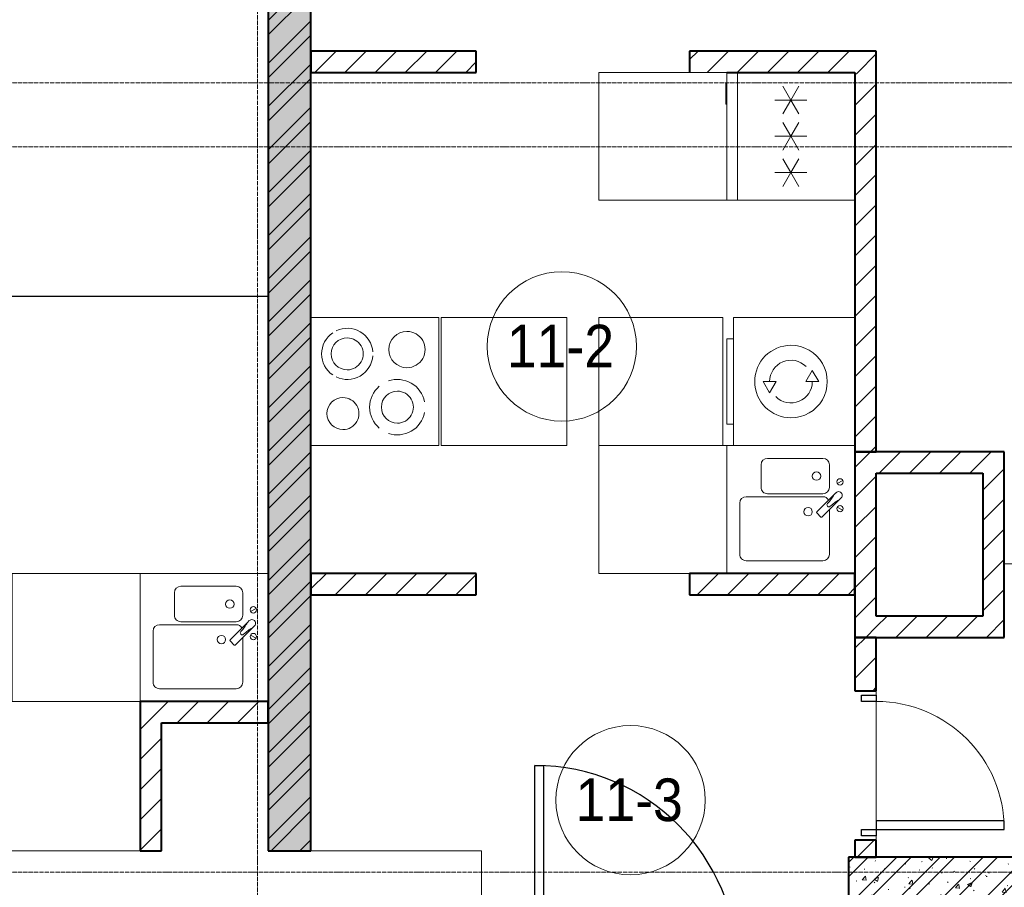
# Model space of a CAD drawing. Header units: millimetres. Extents: x 5617 to 183965, y 7718 to 172958.
# Tile 55 of 120: x 56809 to 61425, y 26229 to 30297. Entities that reach past the tile are written whole.
import ezdxf

# ---------------------------------------------------------------- set-up
doc = ezdxf.new("R2010")
doc.units = ezdxf.units.MM
doc.linetypes.add('ADSK_Линия сетки', pattern=[25, 20, -2.5, 0, -2.5])
doc.linetypes.add('Линия сетки', pattern=[25, 20, -2.5, 0, -2.5])
for name, color, linetype, lineweight in [('Двери', 7, 'Continuous', 18), ('Каркас_Импост', 7, 'Continuous', 30), ('Марки помещений', 7, 'Continuous', 20), ('Мебель', 7, 'Continuous', 18), ('Монтажный зазор', 7, 'Continuous', 30), ('Оси', 7, 'Continuous', 9), ('Панель', 7, 'Continuous', 30), ('Перекрытия', 7, 'Continuous', 18), ('Сантехнические приборы', 7, 'Continuous', 18), ('Стены', 7, 'Continuous', 18), ('Стены разрез', 7, 'Continuous', 40), ('Стены штриховка', 7, 'Continuous', 40), ('Электрооборудование', 7, 'Continuous', 18)]:
    doc.layers.add(name, color=color, linetype=linetype, lineweight=lineweight)
doc.styles.add('Arial_3', font='arial.ttf', dxfattribs={"width": 0.9, "height": 200})
pattern_1 = [(50, (0, 0), (218.62117, -19.1268), [22.86, -251.46]), (355, (0, 0), (-42.29187, 229.2684), [18.288, -201.168]), (100.451, (18.22, -1.6), (176.33107, 210.13963), [19.428, -213.708]), (46.184, (0, 60.96), (325.29495, -50.45164), [34.29, -377.19]), (96.636, (27.1, 56.76), (284.883, 296.91266), [29.142, -320.562]), (351.184, (0, 60.96), (284.8858, 296.9107), [27.432, -301.752]), (21, (30.48, 45.72), (181.93753, -122.71832), [22.86, -251.46]), (326, (30.48, 45.72), (74.16223, 221.0262), [18.288, -201.168]), (71.451, (45.64, 35.5), (256.10035, 98.30526), [19.428, -213.708]), (37.5, (0, 0), (3.70639, 101.465895), [3.353, -195.377, 3.353, -200.863, -201.93]), (37.5, (0, 0), (3.70639, 101.465895), [-402.946, 3.353, -198.577]), (7.5, (0, 0), (80.18358, 120.21653), [3.353, -113.081, 3.353, -190.805, -76.962]), (7.5, (0, 0), (80.18358, 120.21653), [-310.591, 3.353, -73.609]), (327.5, (-67.97, 0), (162.708646, -6.87497), [3.353, -72.847, 3.353, -234.391, -315.468]), (327.5, (-67.97, 0), (162.708646, -6.87497), [-313.944, 3.353, -312.115]), (317.5, (-98.45, 0), (177.75468, 30.51183), [3.353, -95.707, 3.353, -154.534, -224.028]), (317.5, (-98.45, 0), (177.75468, 30.51183), [-256.946, 3.353, -220.675])]
pattern_2 = [(45, (0, 0), (-101.02788, 101.02788), []), (45, (67.35, 0), (-101.02788, 101.02788), [])]
pattern_3 = [(45, (0, 0), (-70.71068, 70.71068), [])]

# ---------------------------------------------------------------- blocks, each defined once
blk = doc.blocks.new('101_Дверь_Однопольная - _НЧ_Мет_900х2100_Квартира_Пр-3834734-МКСС_К4_L05_18_600_')
at = {"layer": 'Каркас_Импост', "color": 254, "true_color": 0xcccccc}
for p, q in [((-535, 150), (-475, 150)), ((-535, 60), (-535, 150)), ((-475, 150), (-475, 110)), ((475, 150), (535, 150)), ((475, 110), (475, 150)), ((535, 150), (535, 60)), ((-475, 110), (-465, 110)), ((-465, 110), (-465, 60)), ((465, 110), (475, 110)), ((465, 60), (465, 110)), ((-465, 60), (-535, 60)), ((535, 60), (465, 60))]:
    blk.add_line(p, q, dxfattribs=at)
at = {"layer": 'Монтажный зазор', "color": 254, "true_color": 0xcccccc}
for p, q in [((-550, 150), (-535, 150)), ((-550, 60), (-550, 150)), ((-535, 150), (-535, 60)), ((535, 60), (535, 150)), ((535, 150), (550, 150)), ((550, 150), (550, 60)), ((-535, 60), (-550, 60)), ((550, 60), (535, 60))]:
    blk.add_line(p, q, dxfattribs=at)
at = {"layer": 'Панель', "color": 254, "true_color": 0xcccccc}
for p, q in [((-475, 1100), (-435, 1100)), ((-475, 150), (-475, 1100)), ((-435, 1100), (-435, 150)), ((-435, 150), (-475, 150))]:
    blk.add_line(p, q, dxfattribs=at)
blk.add_arc((-475, 150), 950, 0, 90, dxfattribs=at)
blk = doc.blocks.new('MR_Зона обслуживания - MR_Зона обслуживания-V9-МКСС_К4_L05_18_600_')
at = {"layer": 'Мебель', "color": 254, "lineweight": 9, "true_color": 0xcccccc}
for p, q in [((300, 0), (-300, 0)), ((-300, 0), (-300, -600)), ((300, -600), (300, 0)), ((-300, -600), (300, -600))]:
    blk.add_line(p, q, dxfattribs=at)
blk = doc.blocks.new('MR_Зона обслуживания - MR_Зона обслуживания-2638784-МКСС_К4_L05_18_600_')
at = {"layer": 'Мебель', "color": 254, "lineweight": 9, "true_color": 0xcccccc}
for p, q in [((300, 0), (-300, 0)), ((-300, 0), (-300, -590)), ((300, -590), (300, 0)), ((-300, -590), (300, -590))]:
    blk.add_line(p, q, dxfattribs=at)
blk = doc.blocks.new('MR_Зона обслуживания - MR_Зона обслуживания-2638786-МКСС_К4_L05_18_600_')
at = {"layer": 'Мебель', "color": 254, "lineweight": 9, "true_color": 0xcccccc}
for p, q in [((300, 0), (-300, 0)), ((-300, 0), (-300, -600)), ((300, -600), (300, 0)), ((-300, -600), (300, -600))]:
    blk.add_line(p, q, dxfattribs=at)
blk = doc.blocks.new('A_DOR_Door - Вн_3_Одинарная_700x2100-2904780-МКСС_К4_L05_18_600_')
at = {"layer": 'Двери', "color": 254, "lineweight": 30, "true_color": 0xcccccc}
for p, q in [((-330, 20), (-300, 20)), ((-330, -50), (-330, 20)), ((-300, 20), (-300, -50)), ((300, -50), (300, 20)), ((300, 20), (330, 20)), ((330, 20), (330, -50)), ((-300, -50), (-330, -50)), ((-300, -50), (-300, -650)), ((-260, -50), (-300, -50)), ((-300, -50), (-300, -650)), ((-260, -650), (-260, -50)), ((330, -50), (300, -50)), ((-300, -650), (-260, -650))]:
    blk.add_line(p, q, dxfattribs=at)
at = {"layer": 'Двери', "color": 254, "lineweight": 9, "true_color": 0xe5e5e5}
blk.add_arc((-300, -50), 600, 270, 0, dxfattribs=at)
blk = doc.blocks.new('MR_Зона обслуживания - MR_Зона обслуживания-V41-МКСС_К4_L05_18_600_')
at = {"layer": 'Мебель', "color": 254, "lineweight": 9, "true_color": 0xcccccc}
for p, q in [((108.75, 425), (-108.75, 425)), ((-108.75, 425), (-108.75, 0))]:
    blk.add_line(p, q, dxfattribs=at)
blk = doc.blocks.new('MR_Зона обслуживания - MR_Зона обслуживания-V46-МКСС_К4_L05_18_600_')
at = {"layer": 'Мебель', "color": 254, "lineweight": 9, "true_color": 0xcccccc}
for p, q in [((300, 0), (-300, 0)), ((-300, 0), (-300, -600)), ((300, -600), (300, -175)), ((-300, -600), (300, -600))]:
    blk.add_line(p, q, dxfattribs=at)
blk = doc.blocks.new('MR_Зона обслуживания - MR_Зона обслуживания-2638756-МКСС_К4_L05_18_600_')
at = {"layer": 'Мебель', "color": 254, "lineweight": 9, "true_color": 0xcccccc}
for p, q in [((300, 0), (-300, 0)), ((-300, 0), (-300, -580)), ((300, -580), (300, 0)), ((-300, -580), (300, -580))]:
    blk.add_line(p, q, dxfattribs=at)
blk = doc.blocks.new('MR_Мойка - Кухонная мойка-2515860-МКСС_К4_L05_18_600_')
at = {"layer": 'Сантехнические приборы', "color": 253, "true_color": 0xaaaaaa}
for p, q in [((-300, 50), (-300, -550)), ((-300, 50), (-300, -550)), ((300, 50), (-300, 50)), ((300, -550), (300, 50)), ((-136.7, -6.7), (-122.6, -33.3)), ((-79, -39), (-69.8, -48.2)), ((-45.7, -24.2), (-55, -14.9)), ((35.5, -105.4), (-45.7, -24.2)), ((2.7, -6.7), (-11.4, -33.3)), ((-104, -70), (-210, -70)), ((-69.8, -48.2), (11.4, -129.4)), ((210, -70), (0.1, -70)), ((-240, -100), (-240, -360)), ((-74, -360), (-74, -100)), ((-60, -100), (-60, -460)), ((15.7, -129.4), (35.5, -109.6)), ((240, -460), (240, -100)), ((-210, -390), (-104, -390)), ((-30, -490), (210, -490)), ((-300, -550), (300, -550))]:
    blk.add_line(p, q, dxfattribs=at)
for centre, radius, start, end in [((-129.7, -20), 15, 360, 180), ((-129.7, -20), 15, 180, 360), ((-67, -26.9), 17, 45, 225), ((136.3, 77.5), 208.5, 209.1823, 223.4054), ((-4.3, -20), 15, 360, 180), ((-4.3, -20), 15, 180, 360), ((-210, -100), 30, 90, 180), ((-104, -100), 30, 360, 90), ((-171.5, -230.2), 208.5, 46.5946, 60.8177), ((-30, -100), 30, 118.5511, 180), ((-21.7, -72.3), 9.19, 225, 45), ((210, -100), 30, 360, 90), ((-157, -130), 20, 360, 180), ((-157, -130), 20, 180, 360), ((13.5, -127.3), 3, 225, 315), ((13.5, -127.3), 3, 225, 315), ((33.3, -107.5), 3, 315, 45), ((33.3, -107.5), 3, 315, 45), ((10, -170), 20, 360, 180), ((10, -170), 20, 180, 360), ((-210, -360), 30, 180, 270), ((-104, -360), 30, 270, 360), ((-30, -460), 30, 180, 270), ((210, -460), 30, 270, 360)]:
    blk.add_arc(centre, radius, start, end, dxfattribs=at)
blk = doc.blocks.new('MR_Варочная поверхность - Варочная поверхность-2515889-МКСС_К4_L05_18_600_')
at = {"layer": 'Электрооборудование', "color": 253, "true_color": 0xaaaaaa}
for p, q in [((300, 0), (-300, 0)), ((-300, 0), (-300, -600)), ((300, -600), (300, 0)), ((-300, -600), (300, -600))]:
    blk.add_line(p, q, dxfattribs=at)
for centre, radius, start, end in [((-150, -150), 75, 360, 180), ((130, -169.9), 119.9, 34.5177, 145.6025), ((130, -170.1), 120, 154.4081, 265.5891), ((130, -170.1), 75, 0, 180), ((130, -170.1), 120, 274.4167, 25.6153), ((-150, -150), 75, 180, 360), ((130, -170.1), 75, 180, 0), ((-120, -405), 130, 41.0875, 138.9125), ((-120, -405), 130, 161.0875, 258.9125), ((-120, -405), 75, 0, 180), ((-120, -405), 130, 281.0875, 18.9125), ((150, -450), 85, 0, 180), ((-120, -405), 75, 180, 0), ((150, -450), 85, 180, 360)]:
    blk.add_arc(centre, radius, start, end, dxfattribs=at)
blk = doc.blocks.new('MR_Холодильник - Холодильник-2515890-МКСС_К4_L05_18_600_')
at = {"layer": 'Электрооборудование', "color": 253, "true_color": 0xaaaaaa}
for p, q in [((300, 300), (-300, 300)), ((-300, 300), (-300, -250)), ((300, -250), (300, 300)), ((-170, 0), (-170, 75)), ((0, 0), (0, 75)), ((170, 75), (170, 0)), ((-235, 37.5), (-170, 0)), ((-170, 0), (-235, -37.5)), ((-105, 37.5), (-170, 0)), ((-170, -75), (-170, 0)), ((-170, 0), (-105, -37.5)), ((-65, 37.5), (0, 0)), ((65, 37.5), (0, 0)), ((170, 0), (105, 37.5)), ((105, -37.5), (170, 0)), ((170, 0), (235, 37.5)), ((235, -37.5), (170, 0)), ((170, 0), (170, -75)), ((0, 0), (-65, -37.5)), ((0, -75), (0, 0)), ((0, 0), (65, -37.5)), ((300, -250), (-300, -250)), ((-300, -250), (-300, -300)), ((-300, -250), (300, -250)), ((300, -300), (300, -250)), ((-300, -300), (300, -300)), ((-150, -300), (-250, -300)), ((-250, -300), (-250, -306.1)), ((-250, -306.1), (-150, -306.1)), ((-150, -306.1), (-150, -300))]:
    blk.add_line(p, q, dxfattribs=at)
blk = doc.blocks.new('MR_Мойка - Кухонная мойка-V105-МКСС_К4_L05_18_600_')
at = {"layer": 'Сантехнические приборы', "color": 253, "true_color": 0xaaaaaa}
for p, q in [((300, 50), (-300, 50)), ((300, -550), (300, 50)), ((-136.7, -6.7), (-122.6, -33.3)), ((-79, -39), (-69.8, -48.2)), ((-45.7, -24.2), (-55, -14.9)), ((35.5, -105.4), (-45.7, -24.2)), ((2.7, -6.7), (-11.4, -33.3)), ((-104, -70), (-210, -70)), ((-69.8, -48.2), (11.4, -129.4)), ((210, -70), (0.1, -70)), ((-240, -100), (-240, -360)), ((-74, -360), (-74, -100)), ((-60, -100), (-60, -460)), ((15.7, -129.4), (35.5, -109.6)), ((240, -460), (240, -100)), ((-210, -390), (-104, -390)), ((-30, -490), (210, -490)), ((-300, -520), (-300, -550)), ((-300, -520), (-300, -550)), ((-300, -550), (300, -550))]:
    blk.add_line(p, q, dxfattribs=at)
for centre, radius, start, end in [((-129.7, -20), 15, 360, 180), ((-129.7, -20), 15, 180, 360), ((-67, -26.9), 17, 45, 225), ((136.3, 77.5), 208.5, 209.1823, 223.4054), ((-4.3, -20), 15, 360, 180), ((-4.3, -20), 15, 180, 360), ((-210, -100), 30, 90, 180), ((-104, -100), 30, 360, 90), ((-171.5, -230.2), 208.5, 46.5946, 60.8177), ((-30, -100), 30, 118.5511, 180), ((-21.7, -72.3), 9.19, 225, 45), ((210, -100), 30, 360, 90), ((-157, -130), 20, 360, 180), ((-157, -130), 20, 180, 360), ((13.5, -127.3), 3, 225, 315), ((13.5, -127.3), 3, 225, 315), ((33.3, -107.5), 3, 315, 45), ((33.3, -107.5), 3, 315, 45), ((10, -170), 20, 360, 180), ((10, -170), 20, 180, 360), ((-210, -360), 30, 180, 270), ((-104, -360), 30, 270, 360), ((-30, -460), 30, 180, 270), ((210, -460), 30, 270, 360)]:
    blk.add_arc(centre, radius, start, end, dxfattribs=at)
blk = doc.blocks.new('MR_Стиральная машина - Стиральная машина_600-2515858-МКСС_К4_L05_18_600_')
at = {"layer": 'Электрооборудование', "color": 253, "true_color": 0xaaaaaa}
for p, q in [((300, 0), (-300, 0)), ((-300, 0), (-300, -570)), ((300, -570), (300, 0)), ((0, -170), (-52, -200)), ((0, -230), (0, -170)), ((-52, -200), (0, -230)), ((0, -370), (0, -430)), ((52, -400), (0, -370)), ((0, -430), (52, -400)), ((-300, -570), (300, -570)), ((-200, -570), (-200, -600)), ((200, -600), (200, -570)), ((-200, -600), (200, -600))]:
    blk.add_line(p, q, dxfattribs=at)
for radius, start, end in [(170, 360, 180), (100, 135, 270), (100, 315, 90), (170, 180, 360)]:
    blk.add_arc((0, -300), radius, start, end, dxfattribs=at)
blk = doc.blocks.new('135_SLK_K4_AR_rvt-1-МКСС_К4_L05_18_600_')
at = {"layer": 'Стены разрез', "lineweight": 9, "true_color": 0xcccccc}
h = blk.add_hatch(dxfattribs=at)
h.set_pattern_fill('FP_1', color=254, style=0, pattern_type=2)
h.set_pattern_definition(pattern_1)
h.paths.add_polyline_path([(108200, 26400), (108200, 32400), (108000, 32400), (108000, 26400)])
h = blk.add_hatch(dxfattribs=at)
h.set_pattern_fill('FP_2', color=254, style=0, pattern_type=2)
h.set_pattern_definition(pattern_2)
h.paths.add_polyline_path([(108200, 26400), (108200, 32400), (108000, 32400), (108000, 26400)])
h = blk.add_hatch(dxfattribs=at)
h.set_pattern_fill('FP_3', color=254, style=0, pattern_type=2)
h.set_pattern_definition(pattern_3)
h.paths.add_polyline_path([(110850, 30050), (110850, 30150), (109975, 30150), (109975, 30050), (110750, 30050)])
h.paths.add_polyline_path([(108975, 30050), (108975, 30150), (108200, 30150), (108200, 30050)])
h = blk.add_hatch(dxfattribs=at)
h.set_pattern_fill('FP_3', color=254, style=0, pattern_type=2)
h.set_pattern_definition(pattern_3)
h.paths.add_polyline_path([(110850, 28270), (110850, 30050), (110750, 30050), (110750, 28270), (110766.1, 28270)])
h = blk.add_hatch(dxfattribs=at)
h.set_pattern_fill('FP_3', color=254, style=0, pattern_type=2)
h.set_pattern_definition(pattern_3)
h.paths.add_polyline_path([(110750, 27400), (110850, 27400), (110850, 28270), (110750, 28270), (110750, 27700)])
h = blk.add_hatch(dxfattribs=at)
h.set_pattern_fill('FP_3', color=254, style=0, pattern_type=2)
h.set_pattern_definition(pattern_3)
h.paths.add_polyline_path([(111350, 28170), (111450, 28170), (111450, 28270), (110850, 28270), (110850, 28170)])
h = blk.add_hatch(dxfattribs=at)
h.set_pattern_fill('FP_3', color=254, style=0, pattern_type=2)
h.set_pattern_definition(pattern_3)
h.paths.add_polyline_path([(111450, 27400), (111450, 28170), (111350, 28170), (111350, 27400)])
h = blk.add_hatch(dxfattribs=at)
h.set_pattern_fill('FP_3', color=254, style=0, pattern_type=2)
h.set_pattern_definition(pattern_3)
h.paths.add_polyline_path([(109975, 27600), (110750, 27600), (110750, 27700), (109975, 27700), (109975, 27676.7)])
h.paths.add_polyline_path([(108975, 27600), (108975, 27700), (108200, 27700), (108200, 27600)])
h = blk.add_hatch(dxfattribs=at)
h.set_pattern_fill('FP_3', color=254, style=0, pattern_type=2)
h.set_pattern_definition(pattern_3)
h.paths.add_polyline_path([(111350, 27400), (111350, 27500), (110850, 27500), (110850, 27400)])
h = blk.add_hatch(dxfattribs=at)
h.set_pattern_fill('FP_3', color=254, style=0, pattern_type=2)
h.set_pattern_definition(pattern_3)
h.paths.add_polyline_path([(110750, 26370), (110850, 26370), (110850, 26450), (110750, 26450)])
h.paths.add_polyline_path([(110750, 27150), (110850, 27150), (110850, 27400), (110750, 27400)])
h = blk.add_hatch(dxfattribs=at)
h.set_pattern_fill('FP_3', color=254, style=0, pattern_type=2)
h.set_pattern_definition(pattern_3)
h.paths.add_polyline_path([(107500, 26400), (107500, 27100), (107400, 27100), (107400, 26400)])
h = blk.add_hatch(dxfattribs=at)
h.set_pattern_fill('FP_3', color=254, style=0, pattern_type=2)
h.set_pattern_definition(pattern_3)
h.paths.add_polyline_path([(107880, 27000), (108000, 27000), (108000, 27100), (107500, 27100), (107500, 27000), (107879, 27000)])
h = blk.add_hatch(dxfattribs=at)
h.set_pattern_fill('FP_1', color=254, style=0, pattern_type=2)
h.set_pattern_definition(pattern_1)
h.paths.add_polyline_path([(111550, 26170), (111550, 26370), (110720, 26370), (110720, 26170), (110920, 26170)])
h = blk.add_hatch(dxfattribs=at)
h.set_pattern_fill('FP_2', color=254, style=0, pattern_type=2)
h.set_pattern_definition(pattern_2)
h.paths.add_polyline_path([(111550, 26170), (111550, 26370), (110720, 26370), (110720, 26170), (110920, 26170)])
at = {"layer": 'Перекрытия', "color": 254, "true_color": 0xcccccc}
for p, q in [((110850, 27130), (110850, 27150)), ((110850, 27150), (110850, 27130)), ((110850, 26540), (110850, 27100)), ((110850, 27100), (110850, 26540)), ((110850, 26450), (110850, 26470)), ((110850, 26470), (110850, 26450)), ((104600, 26400), (107400, 26400)), ((108200, 26400), (109000, 26400)), ((109000, 26400), (109000, 25850))]:
    blk.add_line(p, q, dxfattribs=at)
at = {"layer": 'Стены', "color": 254, "true_color": 0xcccccc}
for p, q in [((104600, 29000.4), (108000, 29000.4)), ((108000, 28999.6), (104600, 28999.6))]:
    blk.add_line(p, q, dxfattribs=at)
at = {"layer": 'Стены разрез', "color": 254, "true_color": 0xcccccc}
for p, q in [((108000, 32400), (108000, 26400)), ((108200, 30150), (108200, 32400)), ((108975, 30150), (108200, 30150)), ((108975, 30050), (108975, 30150)), ((110850, 30150), (109975, 30150)), ((109975, 30150), (109975, 30050)), ((110850, 30050), (110850, 30150)), ((108200, 26400), (108200, 30050)), ((108200, 30050), (108975, 30050)), ((110150, 30050), (110750, 30050)), ((110750, 30050), (110750, 28270)), ((110850, 28270), (110850, 30050)), ((110750, 28270), (110850, 28270)), ((110850, 28270), (110750, 28270)), ((110750, 28270), (110750, 27400)), ((111450, 28270), (110850, 28270)), ((111450, 28170), (111450, 28270)), ((110850, 28170), (111350, 28170)), ((110850, 27500), (110850, 28170)), ((111350, 28170), (111350, 27500)), ((111450, 27400), (111450, 28170)), ((108975, 27700), (108200, 27700)), ((108200, 27700), (108200, 27600)), ((108975, 27600), (108975, 27700)), ((110750, 27700), (109975, 27700)), ((109975, 27700), (109975, 27600)), ((110750, 27600), (110750, 27700)), ((108200, 27600), (108975, 27600)), ((109975, 27600), (110750, 27600)), ((111350, 27500), (110850, 27500)), ((110850, 27400), (110750, 27400)), ((110750, 27400), (110750, 27150)), ((110750, 27400), (110850, 27400)), ((110850, 27150), (110850, 27400)), ((110850, 27400), (111350, 27400)), ((111350, 27400), (111450, 27400)), ((110750, 27150), (110850, 27150)), ((107400, 27100), (107400, 26400)), ((107500, 27100), (107400, 27100)), ((108000, 27100), (107500, 27100)), ((108000, 27000), (108000, 27100)), ((107500, 27000), (108000, 27000)), ((107500, 26400), (107500, 27000)), ((110850, 26450), (110750, 26450)), ((110750, 26450), (110750, 26370)), ((110850, 26370), (110850, 26450)), ((107400, 26400), (107500, 26400)), ((108000, 26400), (108200, 26400)), ((111550, 26370), (110720, 26370)), ((110720, 26370), (110720, 26170)), ((110750, 26370), (110850, 26370))]:
    blk.add_line(p, q, dxfattribs=at)
at = {"layer": 'Стены штриховка', "color": 254, "true_color": 0xcccccc}
for p, q in [((108200, 30050), (108200, 30150)), ((108200, 30150), (108200, 30050))]:
    blk.add_line(p, q, dxfattribs=at)
at = {"layer": 'Двери', "color": 254, "lineweight": 18, "true_color": 0xcccccc, "rotation": 90}
blk.add_blockref('A_DOR_Door - Вн_3_Одинарная_700x2100-2904780-МКСС_К4_L05_18_600_', (110800, 26800), dxfattribs=at)
at = {"layer": 'Двери', "color": 254, "lineweight": 18, "true_color": 0xcccccc}
blk.add_blockref('101_Дверь_Однопольная - _НЧ_Мет_900х2100_Квартира_Пр-3834734-МКСС_К4_L05_18_600_', (109725, 25700), dxfattribs=at)
at = {"layer": 'Мебель', "color": 254, "lineweight": 18, "true_color": 0xcccccc}
for name, p, rotation in [('MR_Зона обслуживания - MR_Зона обслуживания-2638786-МКСС_К4_L05_18_600_', (110150, 29750), 270.0000000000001), ('MR_Зона обслуживания - MR_Зона обслуживания-2638784-МКСС_К4_L05_18_600_', (108810, 28600), 89.99999999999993), ('MR_Зона обслуживания - MR_Зона обслуживания-2638756-МКСС_К4_L05_18_600_', (110130, 28600), 270.0000000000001), ('MR_Зона обслуживания - MR_Зона обслуживания-V46-МКСС_К4_L05_18_600_', (110150, 28000), 269.9999999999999), ('MR_Зона обслуживания - MR_Зона обслуживания-V41-МКСС_К4_L05_18_600_', (111558.8, 28170), 180), ('MR_Зона обслуживания - MR_Зона обслуживания-V9-МКСС_К4_L05_18_600_', (107400, 27400), 269.9999999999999)]:
    blk.add_blockref(name, p, dxfattribs=dict(at, rotation=rotation))
at = {"layer": 'Сантехнические приборы', "color": 253, "lineweight": 18, "true_color": 0xaaaaaa, "rotation": 269.9999999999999}
for name, p in [('MR_Мойка - Кухонная мойка-V105-МКСС_К4_L05_18_600_', (110700, 28000)), ('MR_Мойка - Кухонная мойка-2515860-МКСС_К4_L05_18_600_', (107950, 27400))]:
    blk.add_blockref(name, p, dxfattribs=at)
at = {"layer": 'Электрооборудование', "color": 253, "lineweight": 18, "true_color": 0xaaaaaa}
for name, p, rotation in [('MR_Холодильник - Холодильник-2515890-МКСС_К4_L05_18_600_', (110450, 29750), 270.0000000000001), ('MR_Варочная поверхность - Варочная поверхность-2515889-МКСС_К4_L05_18_600_', (108200, 28600), 89.99999999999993), ('MR_Стиральная машина - Стиральная машина_600-2515858-МКСС_К4_L05_18_600_', (110750, 28600), 270.0000000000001)]:
    blk.add_blockref(name, p, dxfattribs=dict(at, rotation=rotation))
blk = doc.blocks.new('050_Марка_Помещение - Номер-620969-МКСС_К4_L05_18_600_')
at = {"layer": 'Марки помещений'}
blk.add_circle((0, 0), 3.5, dxfattribs=at)

msp = doc.modelspace()

# ---------------------------------------------------------------- linework, layer by layer
at = {"layer": 'Оси', "linetype": 'Линия сетки'}
msp.add_line((57924.8, 12025.7), (57924.8, 33150), dxfattribs=at)
at = {"layer": 'Оси', "linetype": 'ADSK_Линия сетки'}
for p, q in [((86966.3, 30000), (28171, 30000)), ((86966.3, 29700), (26901, 29700)), ((86966.3, 26300), (26901, 26300))]:
    msp.add_line(p, q, dxfattribs=at)

# ---------------------------------------------------------------- block references
at = {"lineweight": 5}
msp.add_blockref('135_SLK_K4_AR_rvt-1-МКСС_К4_L05_18_600_', (-50025.2, 0), dxfattribs=at)
at = {"layer": 'Марки помещений', "xscale": 99.99999999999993, "yscale": 99.99999999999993, "zscale": 99.99999999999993}
for p in [(59350.7, 28764.9), (59672.7, 26637.5)]:
    msp.add_blockref('050_Марка_Помещение - Номер-620969-МКСС_К4_L05_18_600_', p, dxfattribs=at)

# ---------------------------------------------------------------- texts
at = {"layer": 'Марки помещений', "lineweight": 9, "char_height": 200, "width": 620.506, "attachment_point": 1, "style": 'Arial_3'}
for s, insert in [('11-2', (59092.6, 28866.6)), ('11-3', (59414.7, 26739.2))]:
    msp.add_mtext(s, dxfattribs=dict(at, insert=insert))

doc.saveas('drawing.dxf')
